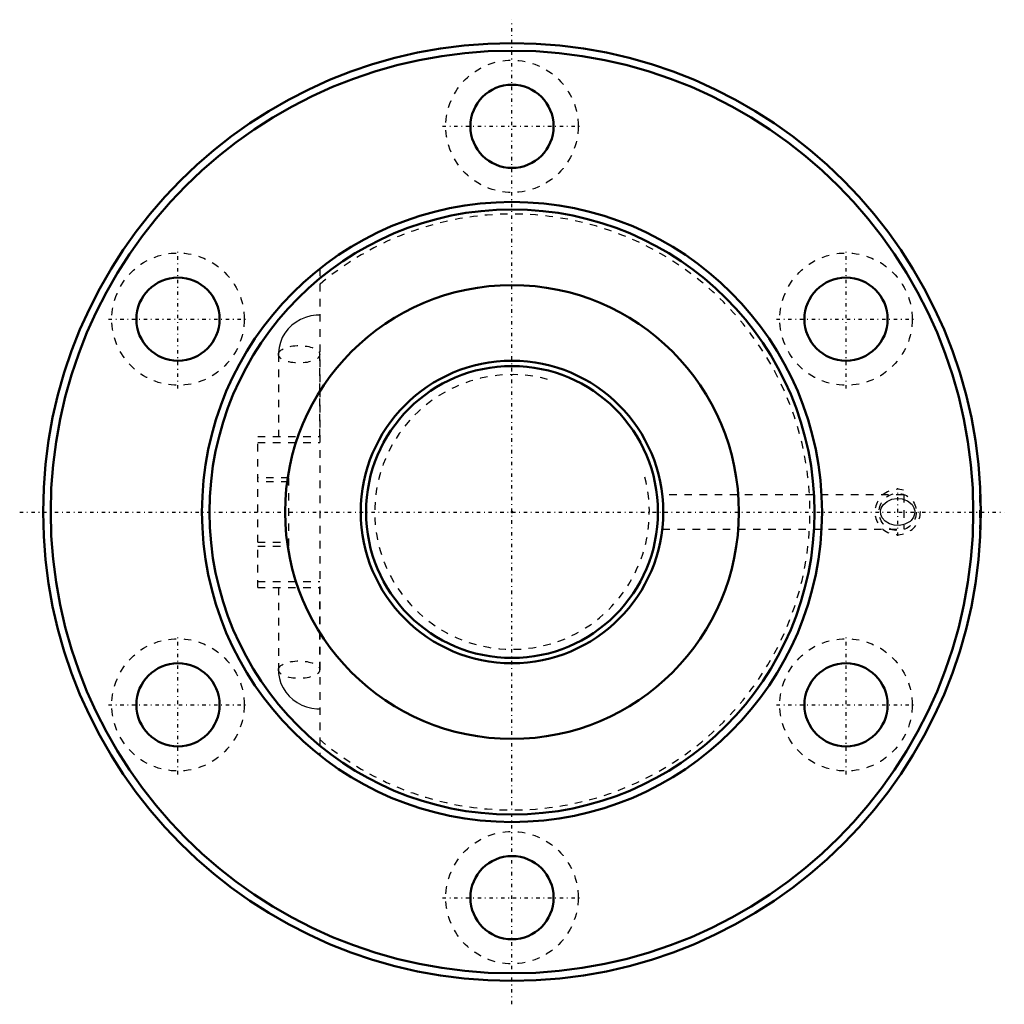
# Model space of a CAD drawing. Header units: millimetres. Extents: x -65 to 65, y -65 to 65.
import ezdxf

# ---------------------------------------------------------------- set-up
doc = ezdxf.new("R2010")
doc.units = ezdxf.units.MM
doc.linetypes.add('Center', pattern=[1.5, 0.45, -0.5, 0.05, -0.5])
doc.linetypes.add('Dashed', pattern=[2, 1, -1])
for name, color, linetype, lineweight in [('2d ConnectionPoints', 7, 'Continuous', 50), ('AM_0', 7, 'Continuous', 50), ('AM_5', 3, 'Continuous', 25), ('AM_7', 7, 'Center', 25), ('AM_9', 6, 'Dashed', 25)]:
    doc.layers.add(name, color=color, linetype=linetype, lineweight=lineweight)

# ---------------------------------------------------------------- blocks, each defined once
blk = doc.blocks.new('1_BNF_4010_5RR_Nut_0_in_BNF4010V_5RRG1_123LC0_000_rev_2')
at = {"layer": 'AM_0'}
for centre, radius in [((0, 0), 62), ((0, 0), 61), ((0, 51), 5.5), ((0, 0), 41), ((0, 0), 40), ((-44.17, 25.5), 5.5), ((0, 0), 30), ((44.17, 25.5), 5.5), ((-44.17, -25.5), 5.5), ((44.17, -25.5), 5.5), ((0, -51), 5.5)]:
    blk.add_circle(centre, radius, dxfattribs=at)
at = {"layer": 'AM_5', "linetype": 'Dashed'}
blk.add_arc((51, 0), 3, 75, 15, dxfattribs=at)
at = {"layer": 'AM_7'}
for p, q in [((0, -65.1), (0, 65.1)), ((-9.19, 51), (9.19, 51)), ((-44.17, 16.31), (-44.17, 34.69)), ((44.17, 16.31), (44.17, 34.69)), ((-53.35, 25.5), (-34.98, 25.5)), ((34.98, 25.5), (53.35, 25.5)), ((51, -3.15), (51, 3.15)), ((-65.1, 0), (65.1, 0)), ((-44.17, -34.69), (-44.17, -16.31)), ((44.17, -34.69), (44.17, -16.31)), ((-53.35, -25.5), (-34.98, -25.5)), ((34.98, -25.5), (53.35, -25.5)), ((-9.19, -51), (9.19, -51))]:
    blk.add_line(p, q, dxfattribs=at)
at = {"layer": 'AM_9'}
for p, q in [((-25.42, 32.17), (-25.42, -32.17)), ((-30.89, 20.85), (-30.89, 10)), ((-25.42, 10), (-25.42, 20.85)), ((-33.62, 10), (-25.42, 10)), ((-33.62, -10), (-33.62, 10)), ((-33.62, 9.2), (-25.42, 9.2)), ((-29.52, 4.5), (-33.62, 4.5)), ((-29.52, 4), (-33.62, 4)), ((-29.52, -4.5), (-29.52, 4.5)), ((51.8, 2.25), (19.88, 2.25)), ((51.8, 2.25), (51.8, -2.25)), ((62, 2.25), (61.8, 2.25)), ((61.8, 2.25), (61.8, -2.25)), ((19.87, -2.25), (51.8, -2.25)), ((61.8, -2.25), (62, -2.25)), ((-33.62, -4), (-29.52, -4)), ((-33.62, -4.5), (-29.52, -4.5)), ((-33.62, -9.2), (-25.42, -9.2)), ((-33.62, -10), (-25.42, -10)), ((-30.89, -10), (-30.89, -20.85)), ((-25.42, -20.85), (-25.42, -10))]:
    blk.add_line(p, q, dxfattribs=at)
for points in [[(-25.42, 26.05), (-25.91, 26.03), (-26.61, 25.93), (-27.29, 25.74), (-27.95, 25.47), (-28.56, 25.11), (-29.11, 24.69), (-29.61, 24.2), (-30.03, 23.65), (-30.37, 23.06), (-30.63, 22.43), (-30.8, 21.77), (-30.88, 21.11), (-30.89, 20.85)], [(51.8, -1.67), (51.26, -1.77), (50.54, -1.74), (49.94, -1.58), (49.33, -1.21), (48.96, -0.78), (48.78, -0.35), (48.74, 0.12), (48.83, 0.52), (49.09, 0.96), (49.59, 1.41), (50.24, 1.68), (50.9, 1.78), (51.58, 1.72), (51.8, 1.67)], [(51.8, 1.67), (52.31, 1.46), (52.9, 0.98), (53.15, 0.56), (53.26, 0.14), (53.23, -0.3), (53.1, -0.68), (52.77, -1.12), (52.64, -1.24), (51.95, -1.62), (51.8, -1.67)], [(-30.89, -20.85), (-30.86, -21.36), (-30.74, -22.02), (-30.55, -22.66), (-30.26, -23.26), (-29.9, -23.83), (-29.47, -24.34), (-28.97, -24.8), (-28.42, -25.2), (-27.81, -25.53), (-27.17, -25.78), (-26.49, -25.95), (-25.79, -26.04), (-25.42, -26.05)]]:
    blk.add_lwpolyline(points, dxfattribs=at)
for centre, radius in [((0, 51), 8.75), ((-44.17, 25.5), 8.75), ((44.17, 25.5), 8.75), ((51, 0), 2.46), ((-44.17, -25.5), 8.75), ((44.17, -25.5), 8.75), ((0, -51), 8.75)]:
    blk.add_circle(centre, radius, dxfattribs=at)
blk.add_arc((0, 0), 39.4, 229.821, 130.179, dxfattribs=at)
for centre in [(-28.15, 20.85), (-28.15, -20.85)]:
    blk.add_ellipse(centre, major_axis=(-2.73, 0), ratio=0.422618, dxfattribs=at)
blk = doc.blocks.new('2_BNF_4010_5RR000_Shaft_0_in_BNF4010V_5RRG1_123LC0_000_rev_2')
at = {"layer": 'AM_0'}
for radius in [20, 19.3]:
    blk.add_circle((0, 0), radius, dxfattribs=at)
at = {"layer": 'AM_5', "linetype": 'Dashed'}
blk.add_arc((0, 0), 18.16, 75, 15, dxfattribs=at)

msp = doc.modelspace()

# ---------------------------------------------------------------- linework, layer by layer
at = {"layer": '2d ConnectionPoints'}
msp.add_point((0, 0), dxfattribs=at)
msp.add_point((0, 0), dxfattribs=at)

# ---------------------------------------------------------------- block references
for name in ['1_BNF_4010_5RR_Nut_0_in_BNF4010V_5RRG1_123LC0_000_rev_2', '2_BNF_4010_5RR000_Shaft_0_in_BNF4010V_5RRG1_123LC0_000_rev_2']:
    msp.add_blockref(name, (0, 0))

doc.saveas('drawing.dxf')
